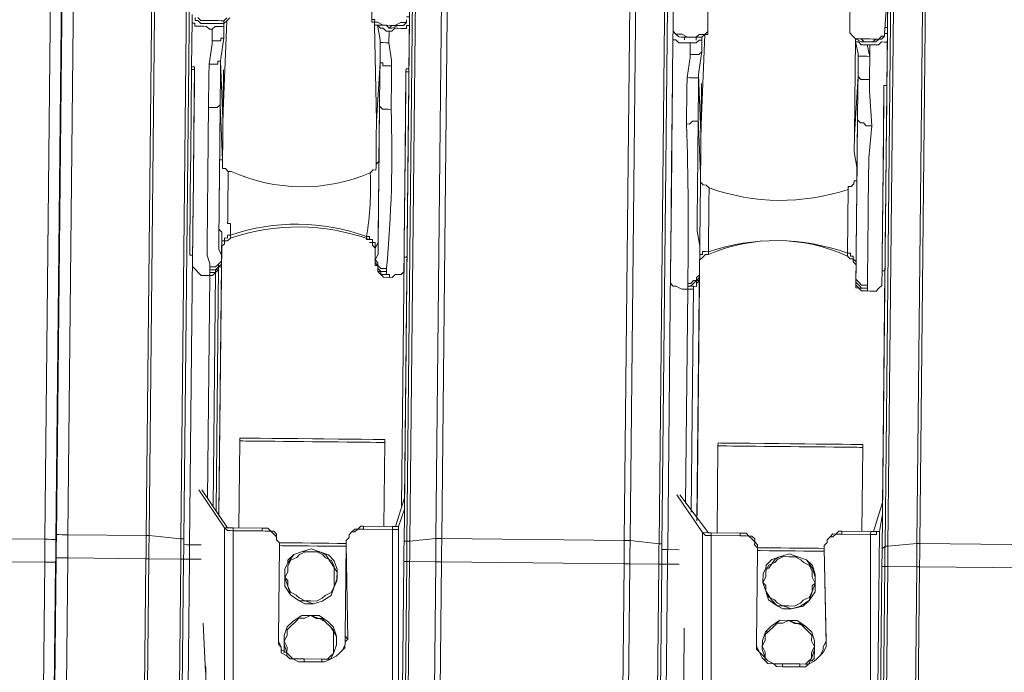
# Model space of a CAD drawing. Header units: metres. Extents: x 779 to 7046, y -512 to 9570.
# Tile 137 of 256: x 2477.712 to 2478, y -217.86 to -217.668. Entities that reach past the tile are written whole.
import ezdxf

# ---------------------------------------------------------------- set-up
doc = ezdxf.new("R2010")
doc.units = ezdxf.units.M
doc.linetypes.add('CIĄGłA', pattern=[0])
doc.layers.add('PDF _Geometria', color=7, linetype='Continuous')

# ---------------------------------------------------------------- blocks, each defined once
blk = doc.blocks.new('DYSTRYBUTOR WAYNE HELIX 4 PRODUKTY')
at = {"layer": 'PDF _Geometria', "lineweight": 9}
for points in [[(234.112, 44.064), (234.112, 180.091), (234.112, 180.176), (234.197, 180.26)], [(237.504, 180.091), (236.825, 180.091), (236.741, 180.091), (234.451, 180.091), (234.451, 44.149), (236.741, 44.149), (236.741, 71.286)], [(244.458, 70.269), (244.458, 44.064), (245.221, 44.149), (245.221, 71.032)], [(245.391, 70.947), (245.391, 44.149), (250.733, 44.149), (250.733, 70.947)], [(236.825, 70.862), (236.825, 44.149), (237.758, 44.064), (237.758, 70.269)], [(250.903, 70.608), (250.903, 44.149), (251.751, 44.064), (251.751, 70.014), (251.751, 44.064), (251.836, 44.064), (251.836, 43.979), (251.836, 70.014), (251.836, 69.845), (251.836, 69.675), (251.836, 69.59), (251.836, 69.505), (251.836, 69.421), (251.836, 69.166), (251.921, 69.166)], [(258.366, 70.014), (258.366, 44.064), (258.451, 44.064), (259.299, 44.149), (259.299, 70.777), (259.299, 70.608), (259.299, 70.438)], [(259.384, 70.608), (259.384, 44.149), (264.726, 44.149), (264.726, 70.777)], [(237.843, 44.064), (237.843, 70.269), (237.843, 70.099), (237.843, 69.929), (237.843, 69.845), (237.843, 69.76), (237.843, 69.675), (237.843, 69.421), (237.843, 69.675), (237.843, 69.76), (237.843, 69.845), (237.843, 69.929), (237.843, 70.014), (237.843, 70.184), (237.843, 70.269)], [(244.458, 44.064), (244.373, 44.064), (244.288, 44.064), (244.288, 43.979), (244.288, 70.269)], [(244.373, 70.269), (244.373, 44.064), (244.373, 43.979), (244.373, 43.894), (244.373, 43.809), (244.373, 43.725), (244.373, 43.64), (244.373, 43.555), (244.373, 43.47)], [(257.857, 68.827), (257.857, 69.76), (257.857, 69.675), (257.857, 69.336), (257.857, 68.912), (257.857, 68.742), (257.772, 68.657), (257.857, 68.572), (257.942, 68.572), (258.027, 68.572), (258.111, 68.572), (258.196, 68.488), (258.281, 68.488), (258.281, 45.251), (258.281, 68.488), (258.281, 68.572), (258.196, 68.572), (258.196, 68.657), (258.111, 68.657), (258.027, 68.657), (257.942, 68.657), (257.942, 68.572), (258.027, 68.572)], [(258.366, 44.064), (258.281, 43.979), (258.281, 69.929)], [(258.451, 44.064), (258.451, 70.014)], [(244.203, 59.414), (244.288, 59.414), (244.288, 59.498), (244.288, 65.859), (244.288, 66.452), (244.288, 67.131), (244.288, 67.724), (244.288, 68.318), (244.288, 69.081), (244.288, 68.996), (244.288, 68.912), (244.288, 68.827), (244.288, 68.742), (244.288, 68.827), (244.288, 45.251), (244.288, 68.827)], [(243.271, 67.216), (243.271, 66.452), (243.271, 65.774), (243.271, 65.689), (243.186, 65.604), (243.186, 64.163), (243.186, 62.382), (243.186, 60.601), (243.186, 59.329), (243.186, 59.244), (243.271, 59.244), (243.271, 59.159), (243.355, 59.159), (243.525, 59.159), (243.355, 59.244), (243.271, 59.244), (243.271, 59.329), (243.186, 59.329)], [(252.006, 65.604), (252.006, 59.244), (252.006, 59.159), (252.006, 59.074)], [(252.175, 65.35), (252.09, 65.435), (252.006, 65.435), (252.006, 65.35), (252.006, 63.908), (252.006, 62.127), (252.006, 60.346), (252.006, 59.074), (252.006, 58.905), (252.006, 57.633), (252.006, 57.548), (252.006, 57.463), (252.006, 57.378)], [(253.023, 59.074), (253.023, 60.516), (253.108, 62.297), (253.023, 64.078), (253.023, 65.35), (253.023, 65.435), (252.938, 65.435), (252.938, 65.519)], [(258.281, 57.633), (258.281, 57.548), (258.196, 57.548), (258.196, 57.463), (258.196, 57.378), (258.196, 57.463), (258.196, 57.548), (258.281, 57.548), (258.281, 57.633), (258.281, 58.905), (258.281, 59.074), (258.196, 59.074), (258.281, 60.431)], [(257.179, 60.262), (257.179, 59.074), (257.263, 58.989), (257.348, 58.905), (257.518, 58.82), (257.603, 58.82), (257.687, 58.82), (257.857, 58.82), (257.942, 58.82), (258.027, 58.905), (258.111, 58.905), (258.196, 58.989), (258.196, 59.074), (258.196, 58.989), (258.111, 58.989), (258.027, 58.905), (257.857, 58.905), (257.772, 58.905), (257.603, 58.905), (257.518, 58.905), (257.348, 58.905), (257.263, 58.989), (257.179, 59.074)], [(258.281, 65.604), (258.281, 59.244), (258.281, 59.159), (258.281, 59.074)], [(238.861, 44.827), (238.861, 52.12), (238.861, 52.205), (238.776, 52.12), (238.776, 52.036), (238.691, 51.951), (238.606, 51.951), (238.522, 51.951), (238.522, 52.036), (238.522, 51.951), (238.522, 51.866), (238.522, 51.781), (238.267, 51.781), (238.182, 51.866), (238.098, 51.951), (238.013, 52.036), (238.013, 52.12), (238.013, 52.29), (238.013, 52.46), (238.013, 52.714), (238.013, 53.053), (238.013, 53.308), (238.013, 53.732), (238.013, 55.682), (238.013, 57.209), (238.013, 57.633), (238.013, 57.717), (238.013, 57.802), (238.013, 57.887), (237.928, 57.887), (237.928, 59.244), (237.928, 59.414)], [(238.946, 59.329), (238.861, 59.244), (238.776, 59.244), (238.691, 59.244), (238.522, 59.244), (238.352, 59.244), (238.267, 59.244), (238.182, 59.244), (238.098, 59.329)], [(238.013, 59.329), (238.013, 59.244), (238.098, 59.244), (238.182, 59.159), (238.267, 59.159), (238.437, 59.159), (238.522, 59.159), (238.606, 59.159), (238.776, 59.159), (238.861, 59.159), (238.946, 59.244), (239.03, 59.329)], [(244.288, 57.887), (244.203, 57.887), (244.203, 57.802), (244.203, 57.717), (244.203, 57.802), (244.203, 57.887), (244.288, 57.887), (244.288, 59.244), (244.288, 59.414)], [(237.928, 59.244), (237.928, 59.159), (238.013, 59.159), (238.013, 59.074), (238.098, 59.074), (238.182, 59.074), (238.267, 59.074), (238.352, 59.074), (238.437, 58.989), (238.522, 58.989)], [(238.352, 59.159), (238.352, 59.159)], [(238.861, 59.244), (238.861, 59.159), (238.861, 59.074), (238.776, 59.074), (238.691, 59.074), (238.606, 59.074), (238.522, 58.989), (238.522, 58.65), (238.522, 58.565), (238.437, 57.972), (238.437, 57.633), (238.437, 56.7)], [(238.691, 59.159), (238.691, 59.159)], [(238.861, 59.159), (238.861, 58.735), (238.776, 58.141), (238.776, 58.057), (238.861, 56.361), (238.946, 59.244)], [(243.355, 59.159), (243.355, 59.159)], [(243.949, 59.159), (243.864, 59.159), (243.779, 59.159), (243.695, 59.074), (243.61, 59.159), (243.525, 59.159)], [(243.695, 58.989), (243.779, 58.989), (243.864, 59.074), (243.949, 59.074), (244.034, 59.074), (244.119, 59.074), (244.203, 59.074), (244.203, 59.159), (244.288, 59.159), (244.288, 59.244)], [(252.006, 59.244), (252.006, 59.244)], [(258.196, 59.244), (258.281, 59.244)], [(238.522, 58.989), (238.522, 58.989)], [(238.522, 58.65), (238.522, 58.989)], [(243.695, 58.989), (243.695, 58.989)], [(243.695, 58.989), (243.695, 58.65)], [(252.006, 59.074), (252.006, 59.074)], [(252.006, 58.905), (252.006, 58.82), (252.09, 58.82), (252.175, 58.735), (252.26, 58.735), (252.345, 58.735), (252.43, 58.735), (252.514, 58.735)], [(252.345, 58.905), (252.345, 58.82)], [(252.684, 58.82), (252.684, 58.905)], [(252.854, 58.82), (252.854, 58.481), (252.769, 57.887), (252.769, 57.802), (252.854, 56.106), (252.938, 58.989)], [(257.433, 57.802), (257.433, 57.463), (257.433, 56.53), (257.433, 54.919), (257.433, 54.834), (257.433, 54.919), (257.433, 54.834), (257.433, 55.088), (257.348, 55.597), (257.348, 56.106), (257.348, 58.905), (257.348, 58.82), (257.433, 58.82), (257.518, 58.735), (257.603, 58.735), (257.687, 58.735), (257.772, 58.735), (257.772, 58.396), (257.772, 57.802), (257.772, 57.717), (257.772, 57.378), (257.857, 56.361)], [(257.348, 56.106), (257.433, 57.802), (257.433, 58.481), (257.348, 58.82)], [(257.942, 58.905), (257.857, 58.82), (257.772, 58.82), (257.687, 58.82), (257.603, 58.82), (257.518, 58.905)], [(257.772, 58.735), (257.857, 58.735), (257.942, 58.735), (258.027, 58.735), (258.111, 58.82), (258.196, 58.82), (258.281, 58.82), (258.281, 58.905)], [(238.861, 58.735), (238.776, 58.735), (238.776, 58.65), (238.691, 58.65), (238.606, 58.65), (238.522, 58.65)], [(243.695, 58.65), (243.61, 58.65), (243.525, 58.65), (243.44, 58.65), (243.44, 58.735)], [(252.514, 58.735), (252.514, 58.735)], [(252.514, 58.396), (252.514, 58.735)], [(257.687, 58.735), (257.772, 58.396)], [(252.854, 58.481), (252.769, 58.396), (252.684, 58.396), (252.599, 58.396), (252.514, 58.396)], [(257.772, 58.396), (257.687, 58.396), (257.603, 58.396), (257.518, 58.396), (257.433, 58.396), (257.433, 58.481)], [(237.928, 57.887), (237.928, 57.972), (237.928, 57.887)], [(238.776, 58.057), (238.691, 58.057), (238.691, 57.972), (238.606, 57.972), (238.522, 57.972), (238.437, 57.972)], [(238.776, 58.057), (238.776, 57.717), (238.776, 56.785), (238.861, 55.173), (238.776, 55.173)], [(243.779, 57.972), (243.695, 57.972), (243.61, 57.972), (243.525, 57.972), (243.525, 58.057), (243.44, 58.057)], [(244.288, 57.887), (244.288, 57.972), (244.288, 57.887)], [(237.928, 57.887), (237.928, 57.887)], [(237.928, 57.887), (238.013, 57.887)], [(237.928, 57.887), (237.928, 57.887)], [(237.928, 57.802), (237.928, 57.887)], [(237.928, 57.887), (237.928, 57.887)], [(237.928, 57.802), (238.013, 57.802)], [(237.928, 52.46), (237.928, 52.544), (237.928, 52.714), (237.928, 52.884), (237.928, 53.138), (237.928, 53.392), (237.928, 53.647), (237.928, 53.901), (237.928, 54.156), (237.928, 55.428), (237.928, 57.802)], [(238.013, 57.887), (238.013, 57.802), (238.013, 57.717)], [(238.013, 57.887), (238.013, 57.887)], [(238.013, 57.802), (238.013, 57.717), (238.013, 57.378), (238.013, 55.852), (238.013, 54.749), (238.013, 53.647), (238.013, 53.308), (238.013, 53.053), (238.013, 52.884), (238.013, 52.714), (238.013, 52.544), (238.013, 52.46), (238.013, 52.375)], [(238.013, 57.717), (238.013, 57.717)], [(238.861, 55.004), (238.861, 57.802)], [(244.203, 57.887), (244.288, 57.887), (244.288, 57.802)], [(244.203, 57.802), (244.288, 57.802)], [(244.203, 52.375), (244.203, 52.46), (244.203, 52.544), (244.203, 52.714), (244.203, 52.884), (244.203, 53.053), (244.203, 53.308), (244.203, 53.562), (244.203, 55.428), (244.203, 57.802)], [(244.203, 52.036), (244.203, 52.12), (244.203, 52.29), (244.203, 52.544), (244.203, 52.799), (244.203, 53.053), (244.203, 53.392), (244.203, 53.732), (244.203, 56.021), (244.203, 57.717)], [(244.203, 57.717), (244.203, 57.717)], [(244.288, 57.887), (244.288, 57.887)], [(244.288, 57.887), (244.288, 57.887)], [(244.288, 57.887), (244.288, 57.887)], [(244.288, 57.887), (244.288, 57.887)], [(244.288, 57.802), (244.288, 57.717), (244.288, 57.378), (244.288, 55.852), (244.288, 53.732), (244.288, 53.392), (244.288, 53.223), (244.288, 52.884), (244.288, 52.714), (244.288, 52.544), (244.288, 52.46)], [(252.769, 57.802), (252.769, 57.717), (252.684, 57.717), (252.599, 57.717), (252.514, 57.717), (252.43, 57.717)], [(252.769, 57.802), (252.769, 57.463), (252.769, 56.53), (252.854, 54.919), (252.854, 54.834), (252.854, 54.919), (252.854, 54.834), (252.854, 55.088), (252.854, 55.597), (252.854, 56.106)], [(257.772, 57.717), (257.687, 57.717), (257.603, 57.717), (257.518, 57.717), (257.433, 57.802)], [(252.006, 57.633), (252.006, 57.633)], [(252.006, 57.633), (252.006, 57.633)], [(252.006, 57.633), (252.006, 57.548), (252.006, 57.463), (252.006, 57.378)], [(252.006, 57.633), (252.006, 57.633)], [(252.006, 57.633), (252.006, 57.633)], [(252.006, 57.633), (252.006, 57.633)], [(252.006, 57.548), (252.006, 57.633)], [(252.006, 57.633), (252.006, 57.633)], [(252.006, 57.548), (252.006, 57.548)], [(252.006, 57.548), (252.006, 57.548)], [(252.006, 52.205), (252.006, 52.29), (252.006, 52.46), (252.006, 52.629), (252.006, 52.799), (252.006, 53.053), (252.006, 53.308), (252.006, 53.562), (252.006, 53.816), (252.006, 55.173), (252.006, 57.548)], [(252.006, 57.548), (252.006, 57.463), (252.006, 57.039), (252.006, 55.513), (252.006, 54.495), (252.006, 53.392), (252.006, 53.053), (252.006, 52.799), (252.006, 52.544), (252.006, 52.46), (252.006, 52.29), (252.006, 52.205), (252.006, 52.12)], [(252.006, 57.378), (252.006, 57.293), (252.006, 56.954), (252.006, 55.428), (252.006, 53.392), (252.006, 53.053), (252.006, 52.714), (252.006, 52.46), (252.006, 52.205), (252.006, 52.035), (252.006, 51.866), (252.006, 51.781), (252.006, 51.696)], [(252.006, 57.378), (252.006, 57.378)], [(252.854, 54.664), (252.854, 57.548)], [(258.196, 57.548), (258.281, 57.548)], [(258.196, 52.12), (258.196, 52.29), (258.196, 52.375), (258.196, 52.544), (258.196, 52.799), (258.196, 53.053), (258.196, 53.308), (258.196, 55.173), (258.196, 57.548)], [(258.196, 51.696), (258.196, 51.781), (258.196, 51.866), (258.196, 52.035), (258.196, 52.29), (258.196, 52.544), (258.196, 52.799), (258.196, 53.138), (258.196, 53.477), (258.196, 55.767), (258.196, 57.378)], [(258.196, 57.378), (258.196, 57.378)], [(258.281, 57.633), (258.281, 57.633)], [(258.281, 57.633), (258.281, 57.633)], [(258.281, 57.633), (258.281, 57.633)], [(258.281, 57.633), (258.281, 57.633)], [(258.281, 57.633), (258.281, 57.633)], [(258.281, 57.548), (258.281, 57.463), (258.281, 57.039), (258.281, 55.597), (258.281, 53.477), (258.281, 53.053), (258.281, 52.884), (258.281, 52.629), (258.281, 52.46), (258.281, 52.29), (258.281, 52.205), (258.281, 52.12)], [(238.861, 52.29), (238.861, 52.375), (238.776, 52.544), (238.776, 52.799), (238.776, 53.138), (238.776, 53.477), (238.776, 53.901), (238.776, 54.664), (238.776, 56.785), (238.691, 56.7), (238.606, 56.7), (238.522, 56.7), (238.437, 56.7)], [(243.779, 56.7), (243.695, 56.7), (243.61, 56.7), (243.525, 56.7), (243.44, 56.785)], [(238.522, 52.036), (238.522, 52.12), (238.437, 52.375), (238.437, 52.629), (238.437, 52.968), (238.437, 53.392), (238.437, 53.816), (238.437, 54.58), (238.437, 55.852), (238.437, 56.7)], [(252.854, 51.951), (252.854, 52.12), (252.854, 52.29), (252.854, 52.544), (252.854, 52.799), (252.769, 53.223), (252.769, 53.647), (252.769, 54.41), (252.769, 56.53), (252.769, 56.445), (252.684, 56.445), (252.599, 56.445), (252.514, 56.361), (252.43, 56.361)], [(257.433, 56.53), (257.518, 56.445), (257.603, 56.445), (257.687, 56.361), (257.772, 56.361), (257.857, 56.361), (257.772, 55.428), (257.772, 54.071), (257.772, 53.477), (257.772, 53.138), (257.772, 52.799), (257.772, 52.46), (257.772, 52.205), (257.772, 51.951), (257.772, 51.696)], [(257.433, 51.951), (257.433, 52.12), (257.433, 52.375), (257.433, 52.629), (257.433, 52.968), (257.433, 53.392), (257.433, 53.816), (257.433, 54.24), (257.433, 55.513), (257.433, 56.53)], [(243.44, 55.173), (243.355, 55.088), (243.355, 55.428), (243.355, 55.852), (243.355, 56.361)], [(238.861, 52.629), (238.861, 52.714), (238.861, 52.799), (238.861, 52.884), (238.861, 52.968), (238.861, 53.053), (238.776, 53.138), (238.776, 53.223), (238.776, 53.392), (238.776, 53.477), (238.776, 53.562), (238.776, 53.732), (238.776, 53.816), (238.776, 53.901), (238.776, 54.071), (238.776, 54.156), (238.776, 54.24), (238.776, 54.41), (238.776, 54.495), (238.776, 54.58), (238.776, 54.664), (238.776, 54.749), (238.776, 54.834), (238.776, 54.919), (238.776, 55.004), (238.776, 55.088), (238.776, 55.173)], [(238.861, 55.088), (238.861, 55.088)], [(243.44, 55.173), (243.44, 55.088), (243.44, 55.004), (243.44, 54.834), (243.44, 54.664), (243.44, 54.495), (243.44, 54.24), (243.44, 53.986), (243.44, 53.732), (243.44, 53.562), (243.44, 53.308), (243.44, 53.138), (243.44, 52.968), (243.44, 52.799), (243.355, 52.629)], [(243.355, 55.088), (243.355, 55.088)], [(243.44, 55.173), (243.44, 55.173)], [(252.854, 54.834), (252.854, 54.834)], [(257.433, 54.834), (257.433, 54.834)], [(239.115, 52.884), (239.115, 52.968), (239.03, 52.968), (239.03, 52.884), (238.946, 52.884), (238.946, 52.799), (238.861, 52.799), (238.861, 52.714), (238.861, 52.629)], [(243.186, 52.799), (243.271, 52.799), (243.271, 52.714), (243.355, 52.629), (243.355, 52.544)], [(238.013, 52.375), (237.928, 52.375), (237.928, 52.46)], [(238.861, 44.742), (238.861, 52.714)], [(238.861, 52.29), (238.861, 52.205), (238.861, 52.629)], [(243.355, 52.629), (243.355, 52.205), (243.355, 52.29)], [(244.288, 52.46), (244.288, 52.375), (244.203, 52.375)], [(238.013, 52.375), (238.013, 52.375)], [(238.013, 52.375), (238.013, 43.894), (238.352, 43.894)], [(238.861, 52.29), (238.861, 52.205), (238.776, 52.12), (238.691, 52.036), (238.606, 52.036), (238.522, 52.036)], [(238.861, 52.205), (238.861, 52.205)], [(243.695, 51.951), (243.695, 51.866), (243.695, 51.951), (243.695, 52.036), (243.695, 51.951), (243.61, 51.951), (243.525, 51.951), (243.44, 52.036), (243.44, 52.12), (243.355, 52.205), (243.355, 52.12)], [(243.355, 52.205), (243.355, 52.205)], [(244.203, 52.375), (244.203, 52.375)], [(244.203, 52.375), (244.203, 52.375)], [(244.203, 45.082), (244.203, 52.375)], [(252.006, 51.696), (252.09, 51.611), (252.175, 51.611), (252.345, 51.527), (252.514, 51.527), (252.514, 51.611), (252.514, 51.696), (252.514, 51.611), (252.599, 51.611), (252.684, 51.696), (252.769, 51.781), (252.854, 51.866), (252.854, 51.951), (252.854, 52.29)], [(252.854, 44.742), (252.854, 52.375)], [(257.433, 52.29), (257.433, 51.951), (257.433, 51.866), (257.433, 51.781), (257.518, 51.696), (257.603, 51.611), (257.772, 51.611), (257.772, 51.696), (257.772, 51.611), (257.772, 51.527), (257.857, 51.527), (258.027, 51.527), (258.111, 51.611), (258.196, 51.696)], [(238.522, 51.781), (238.606, 51.781), (238.691, 51.866), (238.776, 51.951), (238.776, 52.035), (238.861, 52.035), (238.861, 52.12)], [(238.861, 52.12), (238.776, 52.036), (238.776, 51.951), (238.691, 51.951), (238.691, 51.866), (238.606, 51.866), (238.522, 51.866)], [(238.522, 51.866), (238.522, 51.951)], [(238.776, 44.912), (238.776, 52.036)], [(243.695, 51.866), (243.61, 51.866), (243.525, 51.866), (243.525, 51.951), (243.44, 51.951), (243.44, 52.035), (243.44, 52.12), (243.355, 52.12)], [(243.44, 52.12), (243.44, 52.036), (243.44, 51.951), (243.525, 51.866), (243.61, 51.781), (243.779, 51.781)], [(243.695, 51.781), (243.864, 51.781), (243.949, 51.866), (244.119, 51.866), (244.203, 51.951), (244.203, 52.036)], [(252.006, 52.12), (252.006, 52.12)], [(252.006, 52.12), (252.006, 52.12)], [(252.006, 52.12), (252.006, 43.894), (252.345, 43.894)], [(252.854, 51.951), (252.854, 51.951)], [(252.854, 51.951), (252.854, 51.951)], [(257.772, 51.696), (257.687, 51.696), (257.603, 51.696), (257.518, 51.781), (257.433, 51.866), (257.433, 51.951)], [(257.433, 51.951), (257.433, 51.951)], [(257.433, 51.951), (257.433, 51.951)], [(257.433, 51.866), (257.433, 51.951)], [(258.281, 52.12), (258.196, 52.12)], [(258.196, 52.12), (258.196, 52.12)], [(258.196, 52.12), (258.196, 52.12)], [(258.281, 45.082), (258.281, 52.12)], [(238.522, 45.251), (238.522, 51.781)], [(238.691, 44.997), (238.691, 51.866)], [(243.695, 51.866), (243.779, 51.866), (243.779, 51.781)], [(252.514, 51.527), (252.599, 51.527), (252.684, 51.527), (252.684, 51.611), (252.769, 51.611), (252.769, 51.696), (252.854, 51.781), (252.854, 51.866)], [(252.854, 51.866), (252.854, 51.781), (252.769, 51.781), (252.769, 51.696), (252.769, 51.611), (252.684, 51.611), (252.599, 51.611), (252.514, 51.611)], [(252.514, 51.611), (252.514, 51.611)], [(252.684, 44.997), (252.684, 51.611)], [(252.854, 44.912), (252.854, 51.781), (252.854, 44.827)], [(257.433, 51.866), (257.433, 51.781), (257.433, 51.696), (257.433, 51.611), (257.518, 51.611), (257.603, 51.527), (257.687, 51.527), (257.772, 51.527)], [(257.772, 51.611), (257.687, 51.611), (257.603, 51.611), (257.518, 51.611), (257.433, 51.696), (257.433, 51.781), (257.433, 51.866)], [(257.772, 51.611), (257.772, 51.611)], [(252.514, 45.251), (252.514, 51.527)], [(239.454, 46.947), (239.539, 46.947), (239.624, 46.947), (239.709, 46.947), (239.878, 46.947), (240.048, 46.947), (240.302, 46.947), (240.472, 46.947), (240.726, 46.947), (240.981, 46.947), (241.32, 46.947), (241.575, 46.947), (241.829, 46.947), (242.083, 46.947), (242.338, 46.947), (242.592, 46.947), (242.847, 46.947), (243.101, 46.947), (243.271, 46.947), (243.44, 46.947), (243.525, 46.947), (243.61, 46.947), (243.695, 46.947), (243.695, 47.032)], [(243.695, 47.032), (243.61, 47.032), (243.525, 47.032), (243.355, 47.032), (243.016, 47.032), (242.677, 47.032), (242.507, 47.032), (242.338, 47.032), (241.914, 47.032), (241.575, 47.032), (241.151, 47.032), (240.811, 47.032), (240.387, 47.032), (240.048, 47.032), (239.794, 47.032), (239.709, 47.032), (239.624, 47.032), (239.539, 47.032), (239.454, 47.032), (239.454, 46.947)], [(253.447, 46.947), (253.532, 46.947), (253.617, 46.947), (253.702, 46.947), (253.871, 46.947), (254.041, 46.947), (254.295, 46.947), (254.55, 46.947), (254.804, 46.947), (255.058, 46.947), (255.313, 46.947), (255.567, 46.947), (255.822, 46.947), (256.076, 46.947), (256.415, 46.947), (256.585, 46.947), (256.839, 46.947), (257.094, 46.947), (257.263, 46.947), (257.433, 46.947), (257.518, 46.947), (257.603, 46.947), (257.687, 46.947), (257.687, 47.032)], [(257.687, 47.032), (257.603, 47.032), (257.518, 47.032), (257.348, 47.032), (257.094, 47.032), (256.755, 47.032), (256.5, 47.032), (256.331, 47.032), (255.991, 47.032), (255.567, 47.032), (255.228, 47.032), (254.804, 47.032), (254.38, 47.032), (254.126, 47.032), (253.786, 47.032), (253.702, 47.032), (253.617, 47.032), (253.532, 47.032), (253.447, 47.032), (253.447, 46.947)], [(239.454, 46.947), (239.454, 44.403)], [(243.695, 44.488), (243.695, 46.947)], [(253.447, 46.947), (253.447, 44.403)], [(257.687, 44.488), (257.687, 46.947)], [(239.2, 36.007), (239.03, 33.972), (238.861, 33.887), (239.03, 33.887), (238.861, 33.887), (238.776, 33.887), (238.861, 33.887), (239.115, 36.007), (239.03, 44.403), (238.267, 45.506)], [(238.352, 45.506), (239.115, 44.403)], [(244.288, 45.336), (244.034, 44.488)], [(253.193, 36.007), (253.023, 33.972), (252.938, 33.887), (253.023, 33.887), (252.854, 33.887), (252.769, 33.887), (252.938, 33.887), (253.108, 36.007), (253.023, 44.403), (252.26, 45.506)], [(252.345, 45.506), (253.193, 44.403)], [(258.281, 45.336), (258.027, 44.488)], [(244.288, 44.997), (244.119, 44.488), (244.034, 44.488), (243.949, 44.488)], [(258.281, 44.997), (258.196, 44.488), (258.027, 44.488), (257.942, 44.488)], [(239.285, 44.403), (240.133, 44.403), (240.133, 44.318), (239.285, 44.318), (239.37, 35.923), (239.624, 35.923)], [(240.133, 44.403), (240.218, 44.403), (240.302, 44.403), (240.387, 44.318), (240.472, 44.318), (240.557, 44.233), (240.557, 44.149), (240.557, 44.064), (240.642, 43.979)], [(242.592, 43.979), (242.592, 44.064), (242.677, 44.149), (242.677, 44.233), (242.762, 44.318), (242.847, 44.403), (242.931, 44.403), (243.016, 44.488), (243.101, 44.488)], [(243.101, 44.403), (243.016, 44.403), (242.931, 44.403), (242.847, 44.318), (242.762, 44.318), (242.677, 44.233), (242.677, 44.149), (242.592, 44.064), (242.592, 43.979)], [(243.695, 36.007), (244.034, 36.092), (243.949, 44.403), (243.101, 44.403), (243.101, 44.488), (243.949, 44.488), (243.949, 44.403), (244.034, 44.403), (244.119, 44.403), (244.119, 44.488), (244.203, 36.177), (244.288, 34.905)], [(253.278, 44.403), (254.126, 44.403), (254.126, 44.318), (253.278, 44.318), (253.362, 35.923), (253.617, 35.923)], [(254.126, 44.403), (254.21, 44.403), (254.295, 44.403), (254.38, 44.318), (254.465, 44.318), (254.55, 44.233), (254.55, 44.149), (254.634, 44.064), (254.634, 43.979)], [(256.585, 43.979), (256.585, 44.064), (256.67, 44.149), (256.67, 44.233), (256.755, 44.318), (256.839, 44.403), (256.924, 44.403), (257.009, 44.488), (257.094, 44.488)], [(257.094, 44.403), (257.009, 44.403), (256.924, 44.403), (256.839, 44.318), (256.755, 44.318), (256.67, 44.233), (256.67, 44.149), (256.585, 44.064), (256.585, 43.979)], [(257.772, 36.007), (258.027, 36.092), (257.942, 44.403), (257.094, 44.403), (257.094, 44.488), (257.942, 44.488), (257.942, 44.403), (258.027, 44.403), (258.111, 44.403), (258.111, 44.488), (258.196, 44.488), (258.196, 36.177), (258.281, 34.905)], [(234.112, 44.064), (234.112, 44.149), (234.197, 44.149), (234.281, 44.149), (234.366, 44.149), (234.451, 44.149)], [(234.451, 43.47), (234.451, 43.555), (234.451, 43.64), (234.451, 43.725), (234.451, 43.809), (234.451, 43.894), (234.451, 43.979), (234.451, 44.064), (234.451, 44.149)], [(236.741, 44.149), (236.741, 44.064), (236.741, 43.979), (236.741, 43.894), (236.741, 43.809), (236.741, 43.725), (236.741, 43.64), (236.741, 43.555), (236.741, 43.47), (236.825, 43.47)], [(236.741, 44.149), (236.825, 44.149)], [(236.825, 43.47), (236.825, 43.555), (236.825, 43.64), (236.825, 43.725), (236.825, 43.809), (236.825, 43.894), (236.825, 43.979), (236.825, 44.064), (236.825, 44.149)], [(240.642, 43.894), (240.642, 43.979), (240.557, 44.064), (240.557, 44.149), (240.472, 44.233), (240.387, 44.318), (240.302, 44.318), (240.218, 44.318), (240.133, 44.318)], [(245.221, 44.149), (245.221, 44.064), (245.221, 43.979), (245.221, 43.894), (245.221, 43.809), (245.221, 43.725), (245.221, 43.64), (245.221, 43.555), (245.221, 43.47), (245.306, 43.47), (245.391, 43.47)], [(245.221, 44.149), (245.306, 44.149), (245.391, 44.149)], [(245.391, 43.47), (245.391, 43.555), (245.391, 43.64), (245.391, 43.725), (245.391, 43.809), (245.391, 43.894), (245.391, 43.979), (245.391, 44.064), (245.391, 44.149)], [(250.733, 44.149), (250.733, 44.064), (250.733, 43.979), (250.733, 43.894), (250.733, 43.809), (250.733, 43.725), (250.733, 43.64), (250.733, 43.555), (250.733, 43.47), (250.818, 43.47), (250.903, 43.47)], [(250.733, 44.149), (250.818, 44.149), (250.903, 44.149)], [(250.903, 43.47), (250.903, 43.555), (250.903, 43.64), (250.903, 43.725), (250.903, 43.809), (250.903, 43.894), (250.903, 43.979), (250.903, 44.064), (250.903, 44.149)], [(254.634, 43.894), (254.634, 43.979), (254.55, 44.064), (254.55, 44.149), (254.465, 44.233), (254.38, 44.318), (254.295, 44.318), (254.21, 44.318), (254.126, 44.318)], [(259.299, 44.149), (259.299, 44.064), (259.299, 43.979), (259.299, 43.894), (259.299, 43.809), (259.299, 43.725), (259.299, 43.64), (259.299, 43.555), (259.299, 43.47), (259.384, 43.47)], [(259.299, 44.149), (259.384, 44.149)], [(259.384, 43.47), (259.384, 43.555), (259.384, 43.64), (259.384, 43.725), (259.384, 43.809), (259.384, 43.894), (259.384, 43.979), (259.384, 44.064), (259.384, 44.149)], [(234.112, 44.064), (234.112, 43.979), (234.112, 43.894), (234.112, 43.809), (234.112, 43.725), (234.112, 43.64), (234.112, 43.555), (234.112, 43.47), (234.197, 43.47), (234.281, 43.47), (234.366, 43.47), (234.451, 43.47)], [(237.843, 43.47), (237.758, 43.47), (237.758, 43.555), (237.758, 43.64), (237.758, 43.725), (237.758, 43.809), (237.758, 43.894), (237.758, 43.979), (237.758, 44.064)], [(237.758, 44.064), (237.843, 44.064)], [(237.843, 43.47), (237.843, 43.555), (237.843, 43.64), (237.843, 43.725), (237.843, 43.809), (237.843, 43.894), (237.843, 43.979), (237.843, 44.064)], [(237.843, 43.894), (237.928, 43.894), (238.013, 43.894)], [(237.843, 43.894), (237.843, 43.809), (237.843, 43.725), (237.843, 43.64), (237.843, 43.555), (237.843, 43.47), (237.928, 43.47), (238.013, 43.47)], [(238.013, 43.47), (238.013, 43.555), (238.013, 43.64), (238.013, 43.725), (238.013, 43.809), (238.013, 43.894)], [(240.642, 43.979), (240.642, 43.979)], [(240.642, 43.894), (240.642, 41.18)], [(242.592, 43.894), (242.507, 43.894), (242.253, 43.894), (241.999, 43.894), (241.744, 43.894), (241.49, 43.894), (241.235, 43.894), (240.981, 43.894), (240.726, 43.894), (240.642, 43.894)], [(242.592, 43.979), (242.592, 43.979)], [(244.288, 43.47), (244.288, 43.555), (244.288, 43.64), (244.288, 43.725), (244.288, 43.809), (244.288, 43.894), (244.288, 43.979)], [(244.458, 43.47), (244.458, 43.555), (244.458, 43.64), (244.458, 43.725), (244.458, 43.809), (244.458, 43.894), (244.458, 43.979), (244.458, 44.064)], [(251.751, 44.064), (251.751, 44.064)], [(252.006, 43.47), (251.921, 43.47), (251.836, 43.47), (251.836, 43.555), (251.836, 43.64), (251.836, 43.725), (251.836, 43.809), (251.836, 43.894), (251.836, 43.979)], [(251.836, 43.894), (251.921, 43.894), (252.006, 43.894)], [(252.006, 43.47), (252.006, 43.555), (252.006, 43.64), (252.006, 43.725), (252.006, 43.809), (252.006, 43.894)], [(254.634, 43.979), (254.634, 43.979)], [(254.634, 43.894), (254.634, 41.18)], [(256.585, 43.894), (256.5, 43.894), (256.246, 43.894), (255.991, 43.894), (255.737, 43.894), (255.483, 43.894), (255.228, 43.894), (254.974, 43.894), (254.719, 43.894), (254.634, 43.894)], [(256.585, 43.979), (256.585, 43.979)], [(258.281, 43.47), (258.281, 43.555), (258.281, 43.64), (258.281, 43.725), (258.281, 43.809), (258.281, 43.894), (258.281, 43.979)], [(258.366, 44.064), (258.366, 43.979), (258.366, 43.894), (258.366, 43.809), (258.366, 43.725), (258.366, 43.64), (258.366, 43.555), (258.366, 43.47)], [(258.451, 43.47), (258.451, 43.555), (258.451, 43.64), (258.451, 43.725), (258.451, 43.809), (258.451, 43.894), (258.451, 43.979), (258.451, 44.064)], [(234.112, 43.47), (234.112, -9.872)], [(237.843, 43.47), (237.843, -9.872), (237.928, -9.872), (238.013, -9.872)], [(238.352, 43.47), (238.013, 43.47), (238.013, -9.872)], [(244.373, 43.47), (244.288, 43.47), (244.288, -9.872)], [(244.458, -9.872), (244.458, 43.47), (245.221, 43.47), (245.221, -9.872)], [(244.458, 43.47), (244.373, 43.47), (244.373, -9.872), (244.373, -10.042), (244.373, -10.296), (244.373, -10.55), (244.373, -10.805), (244.373, -11.059), (244.373, -11.314), (244.373, -11.483), (244.373, -11.738)], [(245.391, -9.872), (245.391, 43.47), (250.733, 43.47), (250.733, -9.872), (245.391, -9.872), (245.391, -10.126), (245.391, -10.381), (245.391, -10.635), (245.391, -10.89), (245.391, -11.229), (245.391, -11.483), (245.391, -11.738), (245.391, -11.992), (250.733, -11.992), (250.733, -18.183), (245.391, -18.183), (245.391, -11.992)], [(251.751, 43.47), (251.751, 43.47)], [(252.345, 43.47), (252.006, 43.47), (252.006, -9.872), (252.514, -9.872), (252.514, 37.703)], [(258.366, 43.47), (258.281, 43.47), (258.281, -9.872), (258.281, 29.732)], [(258.451, 43.47), (258.366, 43.47), (258.366, -9.872), (258.451, -9.872), (258.451, -10.042), (258.451, -10.296), (258.451, -10.55), (258.451, -10.805), (258.451, -11.059), (258.451, -11.314), (258.451, -11.568), (258.451, -11.823)], [(240.981, 40.672), (240.896, 40.756), (240.896, 40.926), (240.811, 41.096), (240.896, 41.265), (240.896, 41.435), (240.981, 41.52), (241.151, 41.689), (241.235, 41.774), (241.405, 41.774), (241.575, 41.859), (241.744, 41.774), (241.914, 41.774), (241.999, 41.689), (242.168, 41.52), (242.253, 41.435), (242.253, 41.265), (242.253, 41.096), (242.253, 40.926), (242.253, 40.756), (242.168, 40.672), (242.083, 40.587)], [(242.168, 40.587), (242.253, 40.756), (242.338, 41.011), (242.338, 41.265), (242.168, 41.52), (241.999, 41.689), (241.829, 41.774), (241.575, 41.859), (241.32, 41.859), (241.066, 41.689), (240.896, 41.52), (240.811, 41.265), (240.811, 41.011), (240.896, 40.756), (240.896, 40.672)], [(240.811, 40.756), (240.811, 41.011), (240.811, 41.265), (240.896, 41.52), (241.066, 41.689), (241.32, 41.859), (241.575, 41.859), (241.829, 41.859), (242.083, 41.689), (242.253, 41.52), (242.338, 41.265), (242.338, 41.011), (242.253, 40.756), (242.168, 40.672)], [(254.974, 40.672), (254.889, 40.756), (254.889, 40.926), (254.804, 41.096), (254.889, 41.265), (254.889, 41.435), (254.974, 41.52), (255.143, 41.689), (255.228, 41.774), (255.398, 41.774), (255.567, 41.859), (255.737, 41.774), (255.907, 41.774), (255.991, 41.689), (256.161, 41.52), (256.246, 41.435), (256.246, 41.265), (256.331, 41.096), (256.246, 40.926), (256.246, 40.756), (256.161, 40.672), (256.076, 40.587)], [(256.161, 40.587), (256.246, 40.756), (256.331, 41.011), (256.331, 41.265), (256.246, 41.52), (256.076, 41.689), (255.822, 41.774), (255.567, 41.859), (255.313, 41.859), (255.143, 41.689), (254.974, 41.52), (254.889, 41.52), (254.804, 41.265), (254.804, 41.011), (254.889, 40.756), (254.889, 40.672)], [(254.889, 40.756), (254.804, 41.011), (254.804, 41.265), (254.889, 41.52), (255.058, 41.689), (255.313, 41.859), (255.567, 41.859), (255.822, 41.859), (256.076, 41.689), (256.246, 41.52), (256.331, 41.265), (256.331, 41.011), (256.331, 40.756), (256.246, 40.672)], [(238.437, 41.605), (238.437, 41.605)], [(238.522, 40.163), (238.437, 41.605)], [(252.514, 41.605), (252.514, 41.605)], [(252.514, 40.163), (252.514, 41.605)], [(241.914, 40.587), (241.999, 40.587), (242.168, 40.587), (242.338, 40.672), (242.423, 40.756), (242.507, 40.841), (242.592, 41.011), (242.592, 41.096), (242.592, 41.265)], [(255.907, 40.587), (256.076, 40.587), (256.161, 40.587), (256.331, 40.672), (256.415, 40.756), (256.5, 40.841), (256.585, 41.011), (256.585, 41.096), (256.67, 41.265)], [(241.405, 40.587), (241.235, 40.587), (241.066, 40.587), (240.981, 40.672), (240.896, 40.756), (240.726, 40.841), (240.726, 40.926), (240.642, 41.096), (240.642, 41.18), (240.642, 41.011), (240.726, 40.926), (240.726, 40.756), (240.896, 40.672), (240.981, 40.587), (241.066, 40.587), (241.235, 40.502), (241.405, 40.502)], [(241.914, 40.502), (241.999, 40.502), (242.168, 40.587), (242.338, 40.672), (242.423, 40.756), (242.507, 40.841), (242.592, 40.926), (242.592, 41.096), (242.677, 41.181)], [(255.398, 40.587), (255.228, 40.587), (255.143, 40.587), (254.974, 40.672), (254.889, 40.756), (254.804, 40.841), (254.719, 40.926), (254.634, 41.096), (254.634, 41.18), (254.634, 41.011), (254.719, 40.926), (254.804, 40.756), (254.889, 40.672), (254.974, 40.587), (255.143, 40.587), (255.228, 40.502), (255.398, 40.502)], [(255.907, 40.502), (256.076, 40.502), (256.161, 40.587), (256.331, 40.672), (256.415, 40.756), (256.5, 40.841), (256.585, 40.926), (256.67, 41.096), (256.67, 41.181)], [(238.522, 40.332), (238.522, 37.958)], [(252.514, 40.332), (252.514, 37.958)]]:
    blk.add_lwpolyline(points, dxfattribs=at)
for points in [[(243.271, 59.159), (243.355, 56.361), (243.44, 58.057), (243.44, 58.735), (243.355, 59.159), (243.44, 59.074), (243.525, 59.074), (243.61, 58.989), (243.695, 58.989), (243.695, 58.65), (243.779, 58.141), (243.779, 57.972), (243.779, 57.633), (243.779, 56.7, -0.03122), (243.695, 52.036), (243.61, 52.036), (243.525, 52.036), (243.44, 52.12), (243.44, 52.205), (243.355, 52.29), (243.44, 52.46), (243.44, 52.629), (243.44, 52.884), (243.44, 53.223), (243.44, 53.647), (243.44, 54.071), (243.44, 54.495), (243.44, 55.767), (243.44, 56.785)], [(252.854, 58.905), (252.854, 58.82), (252.769, 58.82), (252.684, 58.735), (252.599, 58.735), (252.514, 58.735), (252.514, 58.396), (252.514, 58.311), (252.43, 57.717), (252.43, 57.378), (252.43, 56.361, -0.011626), (252.514, 51.696), (252.599, 51.696), (252.684, 51.781), (252.769, 51.781), (252.769, 51.866), (252.854, 51.951), (252.854, 51.866)], [(243.44, 58.057), (243.44, 57.717), (243.44, 56.785), (243.44, 55.173), (243.355, 55.088), (243.355, 55.004), (243.355, 54.919), (243.271, 54.919), (243.186, 54.834, -0.209729), (239.115, 54.834)], [(243.355, 52.629), (243.355, 52.714), (243.355, 52.799), (243.271, 52.799), (243.271, 52.884), (243.186, 52.884), (243.186, 52.968), (243.101, 52.968, 0.172105), (239.115, 52.968), (239.115, 53.053), (239.115, 53.138), (239.115, 53.223), (239.115, 53.308), (239.03, 53.308), (239.03, 53.392), (239.03, 53.477), (239.03, 53.562), (239.03, 53.647), (239.03, 53.732), (239.03, 53.816), (239.03, 53.901), (239.03, 53.986), (239.03, 54.071), (239.03, 54.156), (239.03, 54.24), (239.03, 54.325), (239.03, 54.41), (239.03, 54.495), (239.03, 54.58), (239.03, 54.664), (239.03, 54.749), (239.03, 54.834), (239.115, 54.834), (239.03, 54.834), (238.946, 54.919), (238.861, 54.919), (238.861, 55.004), (238.861, 55.088), (238.861, 55.173), (238.861, 55.088), (238.861, 55.428), (238.861, 55.852), (238.861, 56.361)], [(238.861, 52.544), (238.861, 52.629), (238.946, 52.714), (238.946, 52.799), (239.03, 52.799), (239.115, 52.884, -0.169238), (243.186, 52.884), (243.101, 52.884), (243.101, 52.968, 0.049876), (243.186, 54.834)], [(257.179, 54.495), (257.179, 54.41), (257.179, 54.325), (257.179, 54.24), (257.179, 54.156), (257.179, 53.986), (257.179, 53.901), (257.179, 53.816), (257.179, 53.732), (257.179, 53.647), (257.179, 53.562), (257.179, 53.477), (257.179, 53.392), (257.179, 53.308), (257.179, 53.223), (257.179, 53.138), (257.179, 53.053), (257.179, 52.968), (257.179, 52.884), (257.179, 52.799), (257.179, 52.714), (257.179, 52.629), (257.263, 52.629), (257.263, 52.544), (257.348, 52.544), (257.348, 52.46), (257.433, 52.375), (257.433, 52.29), (257.348, 52.375), (257.348, 52.46), (257.263, 52.46), (257.179, 52.544), (257.179, 52.629, 0.169238), (253.108, 52.629), (253.108, 52.714), (253.108, 52.799), (253.108, 52.884), (253.108, 52.968), (253.108, 53.053), (253.108, 53.138), (253.108, 53.223), (253.108, 53.308), (253.108, 53.392), (253.108, 53.477), (253.108, 53.562), (253.108, 53.647), (253.108, 53.732), (253.108, 53.816), (253.108, 53.901), (253.108, 53.986), (253.108, 54.156), (253.108, 54.24), (253.108, 54.325), (253.108, 54.41), (253.108, 54.495), (253.023, 54.58), (252.938, 54.58), (252.854, 54.664), (252.854, 54.749), (252.854, 54.834), (252.854, 54.749), (252.854, 54.664), (252.854, 54.58), (252.854, 54.495), (252.854, 54.41), (252.854, 54.325), (252.854, 54.156), (252.854, 54.071), (252.854, 53.986), (252.854, 53.901), (252.854, 53.732), (252.854, 53.647), (252.854, 53.562), (252.854, 53.392), (252.854, 53.308), (252.854, 53.223), (252.854, 53.053), (252.854, 52.968), (252.854, 52.884), (252.854, 52.799), (252.854, 52.714), (252.854, 52.629), (252.854, 52.544), (252.854, 52.46), (252.854, 52.375), (252.854, 52.29), (252.854, 52.375), (252.938, 52.46), (253.023, 52.544), (253.108, 52.544), (253.108, 52.629), (253.023, 52.629), (252.938, 52.629), (252.938, 52.544), (252.854, 52.544), (252.854, 52.46), (252.854, 52.375), (252.854, 52.29)], [(257.433, 52.29), (257.433, 52.46), (257.433, 52.629), (257.433, 52.799), (257.433, 53.053), (257.433, 53.223), (257.433, 53.477), (257.433, 53.732), (257.433, 53.986), (257.433, 54.156), (257.433, 54.41), (257.433, 54.58), (257.433, 54.664), (257.433, 54.834), (257.433, 54.749), (257.348, 54.749), (257.348, 54.664), (257.263, 54.58), (257.179, 54.58), (257.179, 54.495, -0.1678), (253.108, 54.495)]]:
    blk.add_lwpolyline(points, format="xyb", dxfattribs=at)
for points in [[(244.203, 59.329), (244.203, 59.244), (244.119, 59.244), (244.034, 59.244), (243.864, 59.159), (243.779, 59.159), (243.61, 59.159), (243.525, 59.159), (243.61, 59.159), (243.695, 59.074), (243.779, 59.074), (243.949, 59.159), (244.034, 59.159), (244.119, 59.159), (244.203, 59.244)], [(253.023, 59.074), (252.938, 58.989), (252.854, 58.989), (252.769, 58.989), (252.684, 58.905), (252.514, 58.905), (252.43, 58.905), (252.26, 58.989), (252.175, 58.989), (252.09, 58.989), (252.006, 59.074), (252.09, 58.989), (252.175, 58.905), (252.26, 58.905), (252.43, 58.905), (252.514, 58.905), (252.684, 58.905), (252.769, 58.905), (252.854, 58.905), (252.938, 58.989), (253.023, 58.989)], [(258.281, 57.548), (258.281, 57.633)], [(239.285, 44.403), (239.285, 44.318), (239.2, 44.318), (239.115, 44.318), (239.03, 44.403), (239.115, 44.403), (239.2, 44.403)], [(253.278, 44.403), (253.278, 44.318), (253.193, 44.318), (253.108, 44.318), (253.023, 44.403), (253.193, 44.403)], [(241.575, 43.979), (241.32, 43.979), (240.981, 43.979), (240.726, 43.979), (240.642, 43.979), (240.811, 43.979), (241.151, 43.979), (241.575, 43.979), (241.914, 43.979), (242.338, 43.979), (242.592, 43.979), (242.677, 41.18), (242.592, 41.265), (242.592, 43.979), (242.338, 43.979), (242.083, 43.979), (241.829, 43.979)], [(242.168, 42.453), (241.914, 42.283), (241.659, 42.198), (241.405, 42.198), (241.235, 42.283), (240.981, 42.453), (240.811, 42.707), (240.811, 42.961), (240.811, 43.216), (240.896, 43.385), (240.896, 43.47), (241.066, 43.64), (241.32, 43.725), (241.575, 43.809), (241.829, 43.725), (242.083, 43.64), (242.253, 43.47), (242.338, 43.216), (242.338, 42.877), (242.253, 42.707)], [(251.751, 44.064), (251.751, 43.979), (251.751, 43.894), (251.751, 43.809), (251.751, 43.725), (251.751, 43.64), (251.751, 43.555), (251.751, 43.47), (251.751, 43.555), (251.751, 43.64), (251.751, 43.725), (251.751, 43.809), (251.751, 43.894), (251.751, 43.979)], [(255.567, 43.979), (255.313, 43.979), (255.058, 43.979), (254.804, 43.979), (254.634, 43.979), (254.804, 43.979), (255.228, 43.979), (255.567, 43.979), (255.991, 43.979), (256.331, 43.979), (256.585, 43.979), (256.67, 41.18), (256.67, 41.265), (256.585, 43.979), (256.415, 43.979), (256.076, 43.979), (255.822, 43.979)], [(256.161, 42.453), (255.991, 42.283), (255.652, 42.198), (255.398, 42.198), (255.228, 42.283), (254.974, 42.453), (254.889, 42.707), (254.804, 42.961), (254.804, 43.216), (254.889, 43.385), (254.889, 43.47), (255.058, 43.64), (255.313, 43.725), (255.567, 43.809), (255.822, 43.725), (256.076, 43.64), (256.246, 43.47), (256.331, 43.216), (256.331, 42.877), (256.331, 42.707)], [(242.168, 42.453), (242.253, 42.707), (242.338, 42.961), (242.338, 43.131), (242.168, 43.385), (241.999, 43.64), (241.829, 43.725), (241.575, 43.725), (241.32, 43.725), (241.066, 43.64), (240.896, 43.385), (240.811, 43.216), (240.811, 42.961), (240.896, 42.707), (240.981, 42.453), (241.235, 42.283), (241.405, 42.283), (241.659, 42.198), (241.914, 42.283)], [(241.575, 42.283), (241.405, 42.283), (241.235, 42.368), (241.151, 42.453), (240.981, 42.537), (240.896, 42.707), (240.896, 42.877), (240.811, 42.961), (240.896, 43.131), (240.896, 43.301), (240.981, 43.47), (241.151, 43.555), (241.235, 43.64), (241.405, 43.725), (241.575, 43.725), (241.744, 43.725), (241.914, 43.64), (241.999, 43.555), (242.168, 43.47), (242.253, 43.301), (242.253, 43.131), (242.253, 42.961), (242.253, 42.877), (242.253, 42.707), (242.168, 42.537), (241.999, 42.453), (241.914, 42.368), (241.744, 42.283)], [(255.567, 42.283), (255.398, 42.283), (255.228, 42.368), (255.143, 42.453), (254.974, 42.537), (254.889, 42.707), (254.889, 42.877), (254.804, 42.961), (254.889, 43.131), (254.889, 43.301), (254.974, 43.47), (255.143, 43.555), (255.228, 43.64), (255.398, 43.725), (255.567, 43.725), (255.737, 43.725), (255.907, 43.64), (255.991, 43.555), (256.161, 43.47), (256.246, 43.301), (256.246, 43.131), (256.331, 42.961), (256.246, 42.877), (256.246, 42.707), (256.161, 42.537), (255.991, 42.453), (255.907, 42.368), (255.737, 42.283)], [(256.161, 42.453), (256.246, 42.707), (256.331, 42.961), (256.331, 43.131), (256.246, 43.385), (256.076, 43.64), (255.822, 43.725), (255.567, 43.725), (255.313, 43.725), (255.143, 43.64), (254.974, 43.385), (254.889, 43.385), (254.804, 43.216), (254.804, 42.961), (254.889, 42.707), (255.058, 42.453), (255.228, 42.283), (255.398, 42.283), (255.652, 42.198), (255.907, 42.283)], [(234.451, -9.872), (234.451, 43.47), (236.741, 43.47), (236.741, -9.872)], [(237.758, -9.872), (237.758, 43.47), (236.825, 43.47), (236.825, -9.872)], [(251.836, 43.47), (251.836, -9.872), (251.751, -9.872), (251.751, 43.47), (250.903, 43.47), (250.903, -9.872), (251.751, -9.872), (251.751, 43.47)], [(258.451, -9.872), (258.451, 43.47), (259.299, 43.47), (259.299, -9.872)], [(264.726, 43.47), (259.384, 43.47), (259.384, -9.872), (264.726, -9.872)], [(241.914, 40.587), (241.405, 40.587), (241.405, 40.502), (241.914, 40.502)], [(255.907, 40.587), (255.398, 40.587), (255.398, 40.502), (255.907, 40.502)]]:
    blk.add_lwpolyline(points, close=True, dxfattribs=at)
blk.add_arc((255.143, 47.948), 5.027, 66.116, 113.884, dxfattribs=at)
blk = doc.blocks.new('ADBLUE HELIX 6000')
at = {"layer": 'PDF _Geometria', "lineweight": 9}
for points in [[(72504.75, 10988.65), (72504.75, 12347.76)], [(72501.55, 12347.76), (72501.55, 10988.65), (72502.26, 10988.65), (72502.61, 10988.65), (72503.32, 10988.65), (72503.68, 10988.65), (72504.03, 10988.65), (72504.39, 10988.65), (72504.75, 10988.65), (72504.75, 10987.59), (72504.75, 10986.89), (72504.75, 10986.19), (72504.75, 10985.12), (72504.75, 10984.42), (72504.75, 10983.71), (72504.75, 10982.65), (72504.75, 10981.95), (72504.39, 10981.95), (72504.03, 10981.95), (72503.68, 10981.95), (72503.32, 10981.95), (72502.61, 10981.95), (72502.26, 10981.95), (72501.55, 10981.95), (72501.55, 10449.3)], [(72504.75, 10449.3), (72504.75, 10981.95)]]:
    blk.add_lwpolyline(points, dxfattribs=at)
blk.add_lwpolyline([(72501.55, 10981.95), (72478.27, 10981.95), (72478.27, 10983.01), (72478.27, 10983.71), (72478.27, 10984.42), (72478.27, 10985.47), (72478.27, 10986.19), (72478.27, 10986.89), (72478.27, 10987.94), (72478.27, 10988.65), (72501.55, 10988.65), (72501.55, 10987.94), (72501.55, 10986.89), (72501.55, 10986.19), (72501.55, 10985.47), (72501.55, 10984.42), (72501.55, 10983.71), (72501.55, 10983.01)], close=True, dxfattribs=at)
blk = doc.blocks.new('B-B')
at = {"color": 18, "lineweight": 0, "true_color": 0x000000, "xscale": 0.001, "yscale": 0.001, "zscale": 0.001, "rotation": 279.9583443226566}
blk.add_blockref('ADBLUE HELIX 6000', (-2.96866, -6.03965, -10.04), dxfattribs=at)
at = {"xscale": 0.01000000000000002, "yscale": 0.01000000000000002, "zscale": 0.01000000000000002, "rotation": 279.9583443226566}
blk.add_blockref('DYSTRYBUTOR WAYNE HELIX 4 PRODUKTY', (19.55454, -73.32212, -10.04), dxfattribs=at)

msp = doc.modelspace()

# ---------------------------------------------------------------- block references
at = {"layer": 'PDF _Geometria', "linetype": 'CIĄGłA', "rotation": 79.44877770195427}
msp.add_blockref('B-B', (2399.71412, -224.03405, 10.04), dxfattribs=at)

doc.saveas('drawing.dxf')
